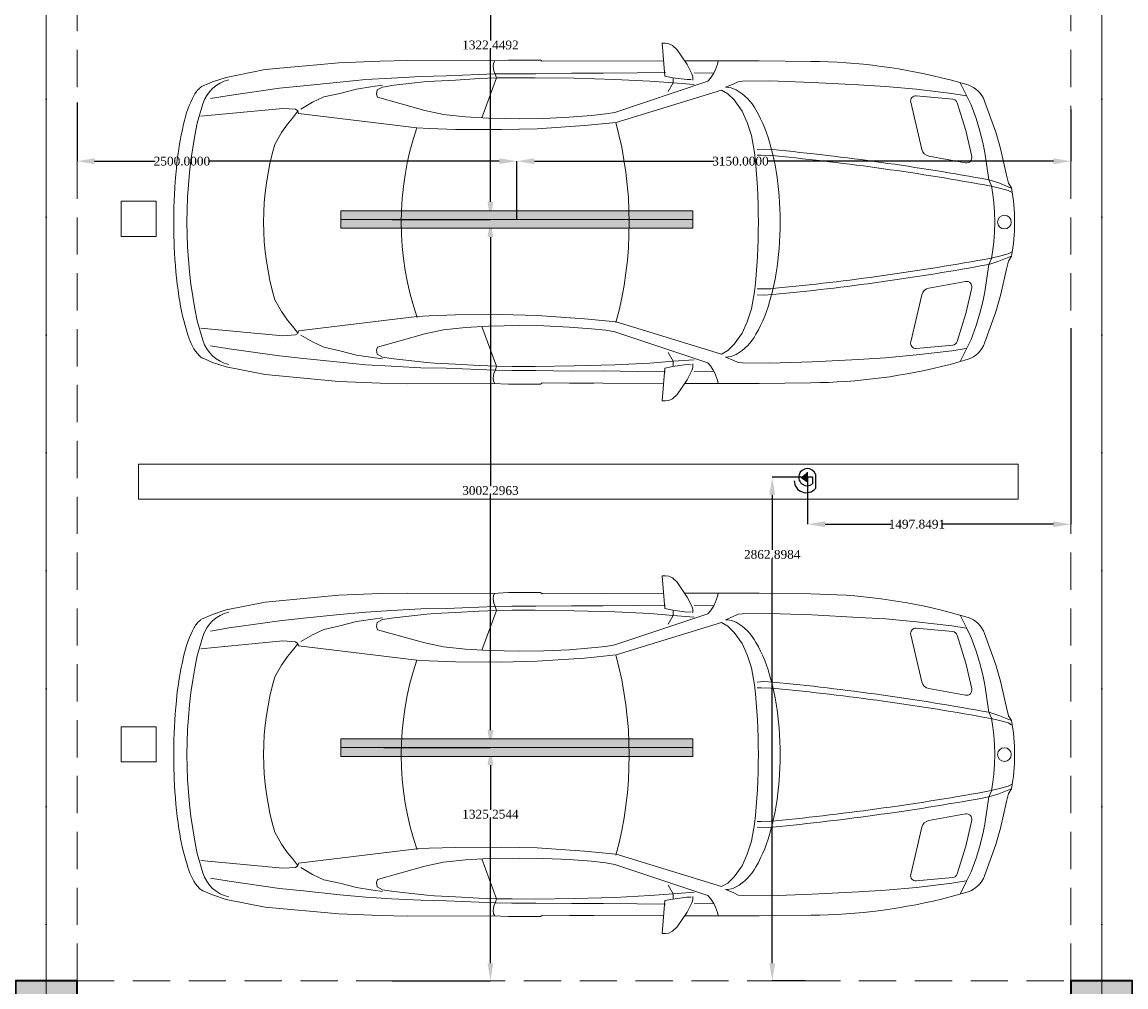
# Model space of a CAD drawing. Header units: inches. Extents: x -177438 to 34922, y -9538 to 55319.
# Tile 36 of 59: x 13631 to 19906, y -6238 to -753. Entities that reach past the tile are written whole.
import ezdxf
from ezdxf.enums import TextEntityAlignment as Align

# ---------------------------------------------------------------- set-up
doc = ezdxf.new("R2010")
doc.units = ezdxf.units.IN
doc.header["$MEASUREMENT"] = 0
doc.linetypes.add('Dot & Dashed', pattern=[670.277762, 317.5, -176.388889, 0, -176.388874])
doc.linetypes.add('Hidden', pattern=[317.5, 211.666667, -105.833333])
for name, color, linetype in [('- განათება', 7, 'Continuous'), ('Structural - Bearing', 7, 'Continuous'), ('Structural - Grid', 7, 'Continuous')]:
    doc.layers.add(name, color=color, linetype=linetype)
doc.layers.add('New_Interior - Furniture _Pen_No__1', color=7, linetype='Continuous', lineweight=13)
doc.layers.add('Structural - Bearing_Pen_No__20', color=1, linetype='Continuous', lineweight=0)
for name, color, linetype, lineweight, true_color in [('Structural - Bearing_Pen_No__102', 7, 'Continuous', 13, 0xcccccc), ('Structural - Bearing_Pen_No__161', 7, 'Continuous', 13, 0x6a6a6a), ('Structural - Bearing_Pen_No__28', 7, 'Continuous', 35, 0xa80f02), ('Structural - Bearing_Pen_No__81', 7, 'Continuous', 20, 0x6a6a6a), ('Structural - Grid_Pen_No__81', 7, 'Continuous', 20, 0x6a6a6a)]:
    doc.layers.add(name, color=color, linetype=linetype, lineweight=lineweight, true_color=true_color)
doc.styles.add('GENERATED_STYLE_3', font='txt')
doc.styles.get("Standard").update_dxf_attribs({"font": 'arial.ttf'})
doc.dimstyles.get("Standard").update_dxf_attribs({"dimtxt": 0.18, "dimasz": 0.18, "dimexe": 0.18, "dimexo": 0.0625, "dimgap": 0.09, "dimtad": 0, "dimtih": 1, "dimtoh": 1, "dimdec": 4, "dimzin": 0, "dimdsep": 46, "dimtxsty": 'Standard', "dimcen": 0.09, "dimadec": 0, "dimazin": 0, "dimtfac": 1, "dimtdec": 4, "dimtofl": 0, "dimtmove": 0, "dimatfit": 3, "dimfxl": 1, "dimtolj": 1, "dimtzin": 0, "dimarcsym": 0})

# ---------------------------------------------------------------- blocks, each defined once
blk = doc.blocks.new('Column_23', base_point=(-17008.8, 14663))
at = {"layer": 'Structural - Bearing_Pen_No__161', "linetype": 'Continuous', "lineweight": 0, "true_color": 0x6a6a6a}
blk.add_hatch(color=251, dxfattribs=at).paths.add_polyline_path([(-16833.8, 14488), (-16833.8, 14838), (-17183.8, 14838), (-17183.8, 14488)])
at = {"layer": 'Structural - Bearing_Pen_No__20', "color": 1, "linetype": 'Continuous', "lineweight": 0}
for p, q in [((-17008.8, 14743), (-17008.8, 14918)), ((-17088.8, 14663), (-17263.8, 14663)), ((-16928.8, 14663), (-16753.8, 14663)), ((-17008.8, 14583), (-17008.8, 14408))]:
    blk.add_line(p, q, dxfattribs=at)
blk.add_point((-17008.8, 14663), dxfattribs=at)
at = {"layer": 'Structural - Bearing_Pen_No__28', "color": 14, "linetype": 'Continuous', "lineweight": 35, "true_color": 0xa80f02, "flags": 128}
blk.add_lwpolyline([(-16833.8, 14488), (-16833.8, 14838), (-17183.8, 14838), (-17183.8, 14488)], close=True, dxfattribs=at)
blk = doc.blocks.new('Column_27', base_point=(-11008.8, 14663))
at = {"layer": 'Structural - Bearing_Pen_No__161', "linetype": 'Continuous', "lineweight": 0, "true_color": 0x6a6a6a}
blk.add_hatch(color=251, dxfattribs=at).paths.add_polyline_path([(-10833.8, 14488), (-10833.8, 14838), (-11183.8, 14838), (-11183.8, 14488)])
at = {"layer": 'Structural - Bearing_Pen_No__20', "color": 1, "linetype": 'Continuous', "lineweight": 0}
for p, q in [((-11008.8, 14743), (-11008.8, 14918)), ((-11088.8, 14663), (-11263.8, 14663)), ((-10928.8, 14663), (-10753.8, 14663)), ((-11008.8, 14583), (-11008.8, 14408))]:
    blk.add_line(p, q, dxfattribs=at)
blk.add_point((-11008.8, 14663), dxfattribs=at)
at = {"layer": 'Structural - Bearing_Pen_No__28', "color": 14, "linetype": 'Continuous', "lineweight": 35, "true_color": 0xa80f02, "flags": 128}
blk.add_lwpolyline([(-10833.8, 14488), (-10833.8, 14838), (-11183.8, 14838), (-11183.8, 14488)], close=True, dxfattribs=at)
blk = doc.blocks.new('Standard grid marker_2')
at = {"layer": 'Structural - Grid_Pen_No__81', "color": 251, "linetype": 'Continuous', "lineweight": 20, "true_color": 0x6a6a6a}
blk.add_line((1000, 0), (27734.9, 0), dxfattribs=at)
at = {"layer": 'Structural - Grid_Pen_No__81', "color": 251, "lineweight": 20, "true_color": 0x6a6a6a, "style": 'GENERATED_STYLE_3'}
for tag, p in [('AC_MarkerText_1_0', (-1.5, -46.7)), ('AC_MarkerText_1_1', (28933.4, -46.7))]:
    blk.add_attdef(tag, text='', height=100, rotation=270, dxfattribs=at).set_placement(p, align=Align.TOP_CENTER)
blk = doc.blocks.new('Parking Place_2')
at = {"layer": 'New_Interior - Furniture _Pen_No__1', "color": 7, "linetype": 'Continuous', "lineweight": 13, "flags": 128}
for points in [[(1393.75, 4900), (1593.75, 4900), (1593.75, 5100), (1393.75, 5100)], [(4381.25, 4900), (4581.25, 4900), (4581.25, 5100), (4381.25, 5100)], [(2887.5, 0), (3087.5, 0), (3087.5, 5000), (2887.5, 5000)], [(5875, 0), (6075, 0), (6075, 5000), (5875, 5000)]]:
    blk.add_lwpolyline(points, close=True, dxfattribs=at)
blk = doc.blocks.new('Car Symbol 27')
at = {"layer": 'New_Interior - Furniture _Pen_No__1', "color": 7, "linetype": 'Continuous', "lineweight": 13}
for p, q in [((-1983.9, 1016.7), (-2004, 1016.7)), ((-2004, 1016.7), (-1988.6, 830.1)), ((-1964.9, 1014.4), (-1983.9, 1016.7)), ((-1944.8, 1004.3), (-1964.9, 1014.4)), ((-1919.1, 979.7), (-1944.8, 1004.3)), ((-1861.1, 895.8), (-1919.1, 979.7)), ((-3842.3, 905.7), (-4261.3, 866.7)), ((-3606.5, 915.3), (-3842.3, 905.7)), ((-3450, 918.4), (-3606.5, 915.3)), ((-2966.2, 916.5), (-3450, 918.4)), ((-2876.8, 920.8), (-2966.2, 916.5)), ((-2962.8, 904.3), (-2965.1, 886.4)), ((-2965.1, 886.4), (-2960.7, 860.7)), ((-2954.6, 917.1), (-2962.8, 904.3)), ((-2695.9, 920.8), (-2876.8, 920.8)), ((-2685.9, 914), (-2695.9, 920.8)), ((-1998.6, 917.2), (-2684.7, 914.1)), ((-2392, 914.8), (-2530.4, 914.8)), ((-1452.9, 917.2), (-1876.8, 917.1)), ((-1835.5, 843.2), (-1861.1, 895.8)), ((-1700.3, 867.6), (-1689.1, 897.8)), ((-1689.1, 897.8), (-1685.5, 917.1)), ((-1158.3, 913.1), (-1452.9, 917.2)), ((-4482.6, 822.9), (-4559.4, 797.3)), ((-4261.3, 866.7), (-4482.6, 822.9)), ((-3542.9, 819.2), (-3688.1, 810.5)), ((-3376.4, 827.9), (-3542.9, 819.2)), ((-3232.2, 831), (-3376.4, 827.9)), ((-3232.2, 831), (-2953.9, 842)), ((-2946.2, 819.4), (-3044.7, 815.7)), ((-2946.2, 819.4), (-3028.5, 593.2)), ((-2960.7, 860.7), (-2951.8, 839.5)), ((-2857.9, 843.8), (-2953.9, 842)), ((-2951.8, 839.5), (-2946.2, 819.4)), ((-2855.6, 820.2), (-2946.2, 819.4)), ((-2721.6, 843.6), (-2857.9, 843.8)), ((-2725.4, 821.1), (-2855.6, 820.2)), ((-2503.2, 817.7), (-2725.4, 821.1)), ((-2518.2, 846.6), (-2721.6, 843.6)), ((-2338.3, 846.3), (-2518.2, 846.6)), ((-2272.6, 811.5), (-2503.2, 817.7)), ((-2146.2, 848.2), (-2338.3, 846.3)), ((-1984.1, 850.2), (-2146.2, 848.2)), ((-1988.6, 830.1), (-1942.8, 821.1)), ((-1942.8, 821.1), (-1863.5, 809.8)), ((-1940.6, 820), (-1940.7, 790.9)), ((-1830, 826.5), (-1835.5, 843.2)), ((-1828.9, 806.4), (-1830, 826.5)), ((-1710.4, 846.4), (-1821, 848.8)), ((-1744, 800.6), (-1728.3, 817.4)), ((-1728.3, 817.4), (-1710.4, 846.4)), ((-1710.4, 846.4), (-1700.3, 867.6)), ((-4559.4, 797.3), (-4613.8, 774.1)), ((-4178.7, 761), (-4464.9, 720.2)), ((-4042.4, 775.3), (-4178.7, 761)), ((-3835.7, 796.2), (-4042.4, 775.3)), ((-3740.8, 755.9), (-3836.9, 731.4)), ((-3688.1, 810.5), (-3835.7, 796.2)), ((-3649.1, 770.2), (-3740.8, 755.9)), ((-3594.3, 778), (-3649.1, 770.2)), ((-3593.2, 767.9), (-3623.4, 751.2)), ((-3528.4, 777.9), (-3593.2, 767.9)), ((-3340.7, 798.8), (-3528.4, 777.9)), ((-3298.8, 802), (-3340.7, 798.8)), ((-3179.4, 807.8), (-3298.8, 802)), ((-3044.7, 815.7), (-3179.4, 807.8)), ((-2272.8, 623.8), (-1744, 800.6)), ((-2074.4, 801.2), (-2272.6, 811.5)), ((-1940.7, 790.9), (-2074.4, 801.2)), ((-1940.7, 790.9), (-1968.7, 741.8)), ((-1821, 782), (-1940.7, 790.9)), ((-1863.5, 809.8), (-1838.9, 810.8)), ((-1643.5, 767), (-1599.9, 784.8)), ((-1599.9, 784.8), (-1570.8, 798.1)), ((-1570.8, 798.1), (-1546.2, 800.3)), ((-1546.2, 800.3), (-1393.1, 802.3)), ((-1393.1, 802.3), (-1150.7, 794.1)), ((-1150.7, 794.1), (-888.1, 780.2)), ((-888.1, 780.2), (-734, 771.1)), ((-734, 771.1), (-558.6, 755.1)), ((-558.6, 755.1), (-356.4, 731.3)), ((-264.4, 779.9), (-366.4, 808.7)), ((-309.9, 792.7), (-273.7, 720)), ((-4464.9, 720.2), (-4571, 702.5)), ((-3927.4, 711.5), (-3991.2, 681.4)), ((-3836.9, 731.4), (-3927.4, 711.5)), ((-3623.4, 751.2), (-3627.8, 727.5)), ((-3627.8, 727.5), (-3621.3, 709.9)), ((-3621.3, 709.9), (-3352.1, 634.5)), ((-1665.9, 750.2), (-2265.1, 566.8)), ((-1631.2, 730.1), (-1665.9, 750.2)), ((-1593.7, 694.3), (-1631.2, 730.1)), ((-1548.7, 631.6), (-1593.7, 694.3)), ((-352.2, 699.1), (-558.9, 718)), ((-356.4, 731.3), (-275.9, 717.8)), ((-273.7, 720), (-247, 666.3)), ((-4647.2, 561.8), (-4614.1, 671.9)), ((-4159.9, 645.9), (-4625.9, 602)), ((-4088.4, 641.3), (-4159.9, 645.9)), ((-4077.3, 627.9), (-4105.3, 591.1)), ((-4075, 632.4), (-4088.4, 641.3)), ((-4070.6, 617.8), (-4075, 632.4)), ((-3991.2, 681.4), (-4057.1, 642.4)), ((-3352.1, 634.5), (-3247.1, 612)), ((-1519.8, 566.7), (-1548.7, 631.6)), ((-527.7, 412.9), (-590.8, 681.2)), ((-326.2, 678.2), (-276.9, 520.2)), ((-247, 666.3), (-219.2, 588.1)), ((-170.9, 688.4), (-107, 510.6)), ((-4105.3, 591.1), (-4134.4, 557.6)), ((-3398.1, 536.3), (-4070.6, 617.8)), ((-3247.1, 612), (-3122, 598.4)), ((-3122, 598.4), (-2990.8, 591.1)), ((-2990.8, 591.1), (-2812.5, 587.9)), ((-2812.5, 587.9), (-2677.3, 589.9)), ((-2677.3, 589.9), (-2533.2, 596.3)), ((-2533.2, 596.3), (-2404.7, 606.2)), ((-2265, 566.8), (-2445.7, 548.9)), ((-2404.7, 606.2), (-2324.2, 615)), ((-2324.2, 615), (-2272.8, 623.8)), ((-1496.4, 493), (-1519.8, 566.7)), ((-219.2, 588.1), (-200.3, 525.5)), ((-4168, 508.5), (-4205, 441.5)), ((-4134.4, 557.6), (-4168, 508.5)), ((-3328.4, 532.4), (-3398.1, 536.3)), ((-3178.7, 527.2), (-3328.4, 532.4)), ((-2919.6, 526), (-3178.7, 527.2)), ((-2714.5, 530.5), (-2919.6, 526)), ((-2445.7, 548.9), (-2714.5, 530.5)), ((-244, 373.6), (-276.9, 520.2)), ((-200.3, 525.5), (-181.4, 452.8)), ((-107, 510.6), (-80.3, 418)), ((-1478.7, 395.7), (-1496.4, 493)), ((-181.4, 452.8), (-170.3, 395.8)), ((-1426.2, 414.6), (-1463, 412.5)), ((-1440.4, 380.1), (-1463, 380.1)), ((-1386.8, 378.5), (-1440.4, 380.1)), ((-1374.8, 412.3), (-1426.2, 414.6)), ((-1360, 376.2), (-1386.8, 378.5)), ((-170.3, 395.8), (-146, 240.5)), ((-46.5, 267.1), (-80.3, 418)), ((-278.6, 337.5), (-487.9, 375.2)), ((-46.5, 267.1), (-35, 221.2)), ((-146, 240.5), (-131.5, 206.9)), ((-89.5, 222.8), (-146, 240.5)), ((-133.7, 204.7), (-77.9, 191.2)), ((-131.5, 206.9), (-124.9, 156.6)), ((-23.1, 195.6), (-89.5, 222.8)), ((-77.9, 191.2), (-36.6, 180)), ((-18.7, 194.4), (-35, 221.2)), ((-124.9, 156.6), (-118.3, 110.8)), ((-36.6, 180), (-18.7, 169.9)), ((-118.3, 110.8), (-115, 57.2)), ((-115, 57.2), (-112.5, 0)), ((-118.3, -110.8), (-115, -57.2)), ((-115, -57.2), (-112.5, 0)), ((-124.9, -156.6), (-118.3, -110.8)), ((-131.5, -206.9), (-124.9, -156.6)), ((-77.9, -191.2), (-36.6, -180)), ((-36.6, -180), (-18.7, -169.9)), ((-170.3, -395.8), (-146, -240.5)), ((-146, -240.5), (-131.5, -206.9)), ((-89.5, -222.8), (-146, -240.5)), ((-133.7, -204.7), (-77.9, -191.2)), ((-23.1, -195.6), (-89.5, -222.8)), ((-46.5, -267.1), (-35, -221.2)), ((-18.7, -194.4), (-35, -221.2)), ((-46.5, -267.1), (-80.3, -418)), ((-1360, -376.2), (-1386.8, -378.5)), ((-278.6, -337.5), (-487.9, -375.2)), ((-244, -373.6), (-276.9, -520.2)), ((-1478.7, -395.7), (-1496.4, -493)), ((-1440.4, -380.1), (-1463, -380.1)), ((-1426.2, -414.6), (-1463, -412.5)), ((-1386.8, -378.5), (-1440.4, -380.1)), ((-1374.8, -412.3), (-1426.2, -414.6)), ((-527.7, -412.9), (-590.8, -681.2)), ((-181.4, -452.8), (-170.3, -395.8)), ((-107, -510.6), (-80.3, -418)), ((-4168, -508.5), (-4205, -441.5)), ((-1496.4, -493), (-1519.8, -566.7)), ((-200.3, -525.5), (-181.4, -452.8)), ((-4647.2, -561.8), (-4614.1, -671.9)), ((-4134.4, -557.6), (-4168, -508.5)), ((-4105.3, -591.1), (-4134.4, -557.6)), ((-3398.1, -536.3), (-4070.6, -617.8)), ((-3328.4, -532.4), (-3398.1, -536.3)), ((-3178.7, -527.2), (-3328.4, -532.4)), ((-2919.6, -526), (-3178.7, -527.2)), ((-2714.5, -530.5), (-2919.6, -526)), ((-2445.7, -548.9), (-2714.5, -530.5)), ((-2265, -566.8), (-2445.7, -548.9)), ((-326.2, -678.2), (-276.9, -520.2)), ((-219.2, -588.1), (-200.3, -525.5)), ((-170.9, -688.4), (-107, -510.6)), ((-4159.9, -645.9), (-4625.9, -602)), ((-4077.3, -627.9), (-4105.3, -591.1)), ((-4070.6, -617.8), (-4075, -632.4)), ((-3352.1, -634.5), (-3247.1, -612)), ((-3247.1, -612), (-3122, -598.4)), ((-3122, -598.4), (-2990.8, -591.1)), ((-2946.2, -819.4), (-3028.5, -593.2)), ((-2990.8, -591.1), (-2812.5, -587.9)), ((-2812.5, -587.9), (-2677.3, -589.9)), ((-2677.3, -589.9), (-2533.2, -596.3)), ((-2533.2, -596.3), (-2404.7, -606.2)), ((-2404.7, -606.2), (-2324.2, -615)), ((-2324.2, -615), (-2272.8, -623.8)), ((-2272.8, -623.8), (-1744, -800.6)), ((-1665.9, -750.2), (-2265.1, -566.8)), ((-1519.8, -566.7), (-1548.7, -631.6)), ((-247, -666.3), (-219.2, -588.1)), ((-4088.4, -641.3), (-4159.9, -645.9)), ((-4075, -632.4), (-4088.4, -641.3)), ((-3991.2, -681.4), (-4057.1, -642.4)), ((-3927.4, -711.5), (-3991.2, -681.4)), ((-3621.3, -709.9), (-3352.1, -634.5)), ((-1548.7, -631.6), (-1593.7, -694.3)), ((-273.7, -720), (-247, -666.3)), ((-4464.9, -720.2), (-4571, -702.5)), ((-4178.7, -761), (-4464.9, -720.2)), ((-3836.9, -731.4), (-3927.4, -711.5)), ((-3740.8, -755.9), (-3836.9, -731.4)), ((-3627.8, -727.5), (-3621.3, -709.9)), ((-3623.4, -751.2), (-3627.8, -727.5)), ((-3593.2, -767.9), (-3623.4, -751.2)), ((-1940.7, -790.9), (-1968.7, -741.8)), ((-1631.2, -730.1), (-1665.9, -750.2)), ((-1593.7, -694.3), (-1631.2, -730.1)), ((-352.2, -699.1), (-558.9, -718)), ((-558.6, -755.1), (-356.4, -731.3)), ((-356.4, -731.3), (-275.9, -717.8)), ((-309.9, -792.7), (-273.7, -720)), ((-4559.4, -797.3), (-4613.8, -774.1)), ((-4482.6, -822.9), (-4559.4, -797.3)), ((-4042.4, -775.3), (-4178.7, -761)), ((-3835.7, -796.2), (-4042.4, -775.3)), ((-3688.1, -810.5), (-3835.7, -796.2)), ((-3649.1, -770.2), (-3740.8, -755.9)), ((-3542.9, -819.2), (-3688.1, -810.5)), ((-3594.3, -778), (-3649.1, -770.2)), ((-3528.4, -777.9), (-3593.2, -767.9)), ((-3340.7, -798.8), (-3528.4, -777.9)), ((-3298.8, -802), (-3340.7, -798.8)), ((-3179.4, -807.8), (-3298.8, -802)), ((-3044.7, -815.7), (-3179.4, -807.8)), ((-2946.2, -819.4), (-3044.7, -815.7)), ((-2272.6, -811.5), (-2503.2, -817.7)), ((-2074.4, -801.2), (-2272.6, -811.5)), ((-1940.7, -790.9), (-2074.4, -801.2)), ((-1942.8, -821.1), (-1863.5, -809.8)), ((-1821, -782), (-1940.7, -790.9)), ((-1940.6, -820), (-1940.7, -790.9)), ((-1863.5, -809.8), (-1838.9, -810.8)), ((-1828.9, -806.4), (-1830, -826.5)), ((-1744, -800.6), (-1728.3, -817.4)), ((-1643.5, -767), (-1599.9, -784.8)), ((-1599.9, -784.8), (-1570.8, -798.1)), ((-1570.8, -798.1), (-1546.2, -800.3)), ((-1546.2, -800.3), (-1393.1, -802.3)), ((-1393.1, -802.3), (-1150.7, -794.1)), ((-1150.7, -794.1), (-888.1, -780.2)), ((-888.1, -780.2), (-734, -771.1)), ((-734, -771.1), (-558.6, -755.1)), ((-264.4, -779.9), (-366.4, -808.7)), ((-4261.3, -866.7), (-4482.6, -822.9)), ((-3842.3, -905.7), (-4261.3, -866.7)), ((-3376.4, -827.9), (-3542.9, -819.2)), ((-3232.2, -831), (-3376.4, -827.9)), ((-3232.2, -831), (-2953.9, -842)), ((-2965.1, -886.4), (-2960.7, -860.7)), ((-2960.7, -860.7), (-2953.9, -841)), ((-2953.9, -841), (-2946.2, -819.4)), ((-2857.9, -843.8), (-2953.9, -842)), ((-2855.6, -820.2), (-2946.2, -819.4)), ((-2721.6, -843.6), (-2857.9, -843.8)), ((-2725.4, -821.1), (-2855.6, -820.2)), ((-2503.2, -817.7), (-2725.4, -821.1)), ((-2518.2, -846.6), (-2721.6, -843.6)), ((-2338.3, -846.3), (-2518.2, -846.6)), ((-2146.2, -848.2), (-2338.3, -846.3)), ((-1984.1, -850.2), (-2146.2, -848.2)), ((-2004, -1016.7), (-1988.6, -830.1)), ((-1988.6, -830.1), (-1942.8, -821.1)), ((-1835.5, -843.2), (-1861.1, -895.8)), ((-1830, -826.5), (-1835.5, -843.2)), ((-1710.4, -846.4), (-1821, -848.8)), ((-1728.3, -817.4), (-1710.4, -846.4)), ((-1710.4, -846.4), (-1700.3, -867.6)), ((-1700.3, -867.6), (-1689.1, -897.8)), ((-3606.5, -915.3), (-3842.3, -905.7)), ((-3450, -918.4), (-3606.5, -915.3)), ((-2966.2, -916.5), (-3450, -918.4)), ((-2876.8, -920.8), (-2966.2, -916.5)), ((-2962.8, -904.3), (-2965.1, -886.4)), ((-2954.6, -917.1), (-2962.8, -904.3)), ((-2695.9, -920.8), (-2876.8, -920.8)), ((-2685.9, -914), (-2695.9, -920.8)), ((-1998.6, -917.2), (-2684.7, -914.1)), ((-1861.1, -895.8), (-1919.1, -979.7)), ((-1452.9, -917.2), (-1876.8, -917.1)), ((-1689.1, -897.8), (-1685.5, -917.1)), ((-1158.3, -913.1), (-1452.9, -917.2)), ((-1919.1, -979.7), (-1944.8, -1004.3)), ((-1983.9, -1016.7), (-2004, -1016.7)), ((-1964.9, -1014.4), (-1983.9, -1016.7)), ((-1944.8, -1004.3), (-1964.9, -1014.4))]:
    blk.add_line(p, q, dxfattribs=at)
blk.add_circle((-57.9, 0), 39.1, dxfattribs=at)
for centre, radius, start, end in [((-1180, -2307.9), 3221, 75.36916, 89.61475), ((-4414.7, 561.8), 296, 137.75303, 164.57297), ((-4582.5, 705.3), 75.7, 116.25641, 132.7691), ((-4592, 723), 55.5, 112.99171, 115.54645), ((-4422.6, 614.3), 200, 102.99813, 163.26146), ((-1643.5, 634.9), 132, 62.67134, 90), ((-312.1, 637.7), 150, 19.75545, 71.47088), ((-1726.3, 499.8), 290.3, 28.34945, 60.37994), ((-561.6, 688.1), 30, 84.78088, 193.23643), ((-354.9, 669.2), 30, 17.33175, 84.78183), ((-3475.6, 243.3), 1287.3, 162.02808, 171.98842), ((-2192.2, 222.3), 832.4, 14.17197, 29.93663), ((-4369.4, 3.8), 2178.3, 344.82831, 15.10448), ((-1944.4, 0), 2760.6, 168.25766, 191.74236), ((-1824.2, 0), 1662.8, 160.97668, 198.81628), ((-2728.8, 0), 1540.8, 163.34768, 196.65231), ((-2142.2, 34.3), 2636.9, 171.5296, 177.69036), ((-5076.2, 0), 3619.2, 353.72275, 6.27725), ((-2877.3, 33.6), 1542.9, 4.31369, 14.73835), ((-2771.5, -14053.9), 14533.5, 79.59238, 84.48533), ((-479.1, 424.4), 50, 193.23683, 259.79265), ((-2753.7, -14059.8), 14503.1, 79.59238, 84.48533), ((-273.3, 367), 30, 259.79184, 12.65608), ((-1021.6, 0), 1021.6, 349.02719, 10.97288), ((-1532.9, 0), 3247.1, 177.51962, 180.00085), ((-3210.7, 0), 1877.9, 355.42992, 4.56993), ((-1505.4, 0), 3274.6, 179.99999, 180.16706), ((-1731, -5.1), 3049, 180.08431, 185.67459), ((-2877.3, -33.6), 1542.9, 345.26146, 355.68616), ((-2771.5, 14053.9), 14533.5, 275.51468, 280.40763), ((-2753.7, 14059.8), 14503.1, 275.51468, 280.40763), ((-2887.2, -128.9), 1886.2, 185.40305, 193.11311), ((-479.1, -424.4), 50, 100.20739, 166.76344), ((-273.3, -367), 30, 347.34436, 100.20808), ((-2192.2, -222.3), 832.4, 330.06304, 345.82785), ((-4110.2, -426.5), 627.7, 191.99187, 208.13274), ((-4422.6, -614.3), 200, 196.73854, 257.00187), ((-1726.3, -499.8), 290.3, 299.61936, 331.65022), ((-561.6, -688.1), 30, 166.76402, 275.21908), ((-354.9, -669.2), 30, 275.21817, 342.66825), ((-312.1, -637.7), 150, 288.52909, 340.24455), ((-4489.4, -620.3), 202.1, 210.34692, 218.91286), ((-4557.5, -675.7), 114.3, 218.74756, 231.27811), ((-1643.5, -634.9), 132, 269.99959, 297.32769), ((-4587, -712.5), 67.2, 231.27361, 246.53558), ((-1180, 2307.9), 3221, 270.38525, 284.63084)]:
    blk.add_arc(centre, radius, start, end, dxfattribs=at)
blk = doc.blocks.new('Beam_3', base_point=(-11008.8, 14663))
at = {"layer": 'Structural - Bearing_Pen_No__102', "color": 254, "linetype": 'Hidden', "lineweight": 13, "true_color": 0xcccccc}
blk.add_line((-11183.8, 14838), (-11183.8, 20488), dxfattribs=at)
at = {"layer": 'Structural - Bearing_Pen_No__81', "color": 251, "linetype": 'Dot & Dashed', "lineweight": 20, "true_color": 0x6a6a6a}
blk.add_line((-11008.8, 14663), (-11008.8, 39096.2), dxfattribs=at)
blk = doc.blocks.new('Beam_4', base_point=(-17008.8, 14663))
at = {"layer": 'Structural - Bearing_Pen_No__102', "color": 254, "linetype": 'Hidden', "lineweight": 13, "true_color": 0xcccccc}
blk.add_line((-16833.8, 14838), (-16833.8, 20488), dxfattribs=at)
at = {"layer": 'Structural - Bearing_Pen_No__81', "color": 251, "linetype": 'Dot & Dashed', "lineweight": 20, "true_color": 0x6a6a6a}
blk.add_line((-17008.8, 14663), (-17008.8, 39096.2), dxfattribs=at)
blk = doc.blocks.new('Beam_10', base_point=(-47008.8, 14663))
at = {"layer": 'Structural - Bearing_Pen_No__102', "color": 254, "linetype": 'Hidden', "lineweight": 13, "true_color": 0xcccccc}
blk.add_line((-16833.8, 14838), (-11183.8, 14838), dxfattribs=at)
blk = doc.blocks.new('მოძრაობის დეტექტორი')
at = {"layer": '- განათება'}
h = blk.add_hatch(color=6, dxfattribs=at)
h.dxf.hatch_style = 1
h.paths.add_polyline_path([(-100, -1), (1, -123), (100, 1)])
at = {"layer": '- განათება', "color": 6}
for p, q in [((-100, -1), (100, 1)), ((-58, 165), (233, 165)), ((0, 106), (143, 106)), ((1, -123), (100, 1))]:
    blk.add_line(p, q, dxfattribs=at)
blk.add_lwpolyline([(0, 0), (0, 106)], dxfattribs=at)
for centre, radius, start, end in [((3, 0), 176, 110.3272, 37.1447), ((77, -23), 245, 270.0765, 50.2358)]:
    blk.add_arc(centre, radius, start, end, dxfattribs=at)
blk = doc.blocks.new('მოძრაობის დედექტორი')
at = {"layer": '- განათება', "color": 6}
blk.add_blockref('მოძრაობის დეტექტორი', (0, 0), dxfattribs=at)
blk = doc.blocks.new('*D997')
at = {"layer": '- განათება', "color": 0, "lineweight": -2, "transparency": 16777216}
for p, q in [((15688.4, -552.7), (16293.8, -552.7)), ((16293.7, -652.7), (16293.7, -858)), ((16293.7, -1775.2), (16293.7, -909.3)), ((15734.4, -1875.2), (16293.8, -1875.2))]:
    blk.add_line(p, q, dxfattribs=at)
at = {"layer": '- განათება', "color": 0, "transparency": 16777216}
for points in [[(16277, -652.7), (16310.3, -652.7), (16293.7, -552.7)], [(16277, -1775.2), (16310.3, -1775.2), (16293.7, -1875.2)]]:
    blk.add_solid(points, dxfattribs=at)
at = {"layer": 'Defpoints', "color": 0, "transparency": 16777216}
for p in [(15688.4, -552.7), (16293.7, -552.7), (15734.4, -1875.2)]:
    blk.add_point(p, dxfattribs=at)
at = {"layer": '- განათება', "color": 0, "transparency": 16777216, "insert": (16293.7, -883.7), "char_height": 50, "attachment_point": 5}
blk.add_mtext('\\A1;{\\fSylfaen|b0|i0|c0|p18;1322.4492}', dxfattribs=at)
blk = doc.blocks.new('*D998')
at = {"layer": '- განათება', "color": 0, "lineweight": -2, "transparency": 16777216}
for p, q in [((13943.7, -1209.4), (13943.7, -1544.2)), ((14043.7, -1544), (14387.6, -1544)), ((16343.7, -1544), (14692.1, -1544)), ((16443.7, -1875.1), (16443.7, -1543.8))]:
    blk.add_line(p, q, dxfattribs=at)
at = {"layer": '- განათება', "color": 0, "transparency": 16777216}
for points in [[(14043.7, -1527.3), (14043.7, -1560.7), (13943.7, -1544)], [(16343.7, -1527.3), (16343.7, -1560.7), (16443.7, -1544)]]:
    blk.add_solid(points, dxfattribs=at)
at = {"layer": 'Defpoints', "color": 0, "transparency": 16777216}
for p in [(13943.7, -1209.3), (13943.7, -1544), (16443.7, -1875.2)]:
    blk.add_point(p, dxfattribs=at)
at = {"layer": '- განათება', "color": 0, "transparency": 16777216, "insert": (14539.9, -1544), "char_height": 50, "attachment_point": 5}
blk.add_mtext('\\A1;{\\fSylfaen|b0|i0|c0|p18;2500.0000}', dxfattribs=at)
blk = doc.blocks.new('*D999')
at = {"layer": '- განათება', "color": 0, "lineweight": -2, "transparency": 16777216}
for p, q in [((19593.7, -1249.9), (19593.7, -1544.2)), ((16443.7, -1875.1), (16443.7, -1543.8)), ((16543.7, -1544), (17563.4, -1544)), ((19493.7, -1544), (17866.6, -1544))]:
    blk.add_line(p, q, dxfattribs=at)
at = {"layer": '- განათება', "color": 0, "transparency": 16777216}
for points in [[(16543.7, -1527.3), (16543.7, -1560.7), (16443.7, -1544)], [(19493.7, -1527.3), (19493.7, -1560.7), (19593.7, -1544)]]:
    blk.add_solid(points, dxfattribs=at)
at = {"layer": 'Defpoints', "color": 0, "transparency": 16777216}
for p in [(19593.7, -1249.8), (16443.7, -1544), (16443.7, -1875.2)]:
    blk.add_point(p, dxfattribs=at)
at = {"layer": '- განათება', "color": 0, "transparency": 16777216, "insert": (17715, -1544), "char_height": 50, "attachment_point": 5}
blk.add_mtext('\\A1;{\\fSylfaen|b0|i0|c0|p18;3150.0000}', dxfattribs=at)
blk = doc.blocks.new('*D1000')
at = {"layer": '- განათება', "color": 0, "lineweight": -2, "transparency": 16777216}
for p, q in [((16110.1, -1875.2), (16293.8, -1875.2)), ((16293.7, -1975.2), (16293.7, -3390.3)), ((16293.7, -4777.5), (16293.7, -3441.7)), ((16035.6, -4877.5), (16293.8, -4877.5))]:
    blk.add_line(p, q, dxfattribs=at)
at = {"layer": '- განათება', "color": 0, "transparency": 16777216}
for points in [[(16277, -1975.2), (16310.3, -1975.2), (16293.7, -1875.2)], [(16277, -4777.5), (16310.3, -4777.5), (16293.7, -4877.5)]]:
    blk.add_solid(points, dxfattribs=at)
at = {"layer": 'Defpoints', "color": 0, "transparency": 16777216}
for p in [(16110, -1875.2), (16293.7, -1875.2), (16035.5, -4877.5)]:
    blk.add_point(p, dxfattribs=at)
at = {"layer": '- განათება', "color": 0, "transparency": 16777216, "insert": (16293.7, -3416), "char_height": 50, "attachment_point": 5}
blk.add_mtext('\\A1;{\\fSylfaen|b0|i0|c0|p18;3002.2963}', dxfattribs=at)
blk = doc.blocks.new('*D1001')
at = {"layer": '- განათება', "color": 0, "lineweight": -2, "transparency": 16777216}
for p, q in [((15688.4, -4877.5), (16293.8, -4877.5)), ((16293.7, -4977.5), (16293.7, -5230.5)), ((16293.7, -6102.7), (16293.7, -5281.7)), ((15734.4, -6202.7), (16293.8, -6202.7))]:
    blk.add_line(p, q, dxfattribs=at)
at = {"layer": '- განათება', "color": 0, "transparency": 16777216}
for points in [[(16277, -4977.5), (16310.3, -4977.5), (16293.7, -4877.5)], [(16277, -6102.7), (16310.3, -6102.7), (16293.7, -6202.7)]]:
    blk.add_solid(points, dxfattribs=at)
at = {"layer": 'Defpoints', "color": 0, "transparency": 16777216}
for p in [(15688.4, -4877.5), (16293.7, -4877.5), (15734.4, -6202.7)]:
    blk.add_point(p, dxfattribs=at)
at = {"layer": '- განათება', "color": 0, "transparency": 16777216, "insert": (16293.7, -5256.1), "char_height": 50, "attachment_point": 5}
blk.add_mtext('\\A1;{\\fSylfaen|b0|i0|c0|p18;1325.2544}', dxfattribs=at)
blk = doc.blocks.new('*D1012')
at = {"layer": '- განათება', "color": 0, "lineweight": -2, "transparency": 16777216}
for p, q in [((19593.7, -2493.9), (19593.7, -3607.9)), ((18095.9, -3339.9), (18095.9, -3607.9)), ((18195.9, -3607.7), (18571, -3607.7)), ((19493.7, -3607.7), (18864.8, -3607.7))]:
    blk.add_line(p, q, dxfattribs=at)
at = {"layer": '- განათება', "color": 0, "transparency": 16777216}
for points in [[(18195.9, -3591.1), (18195.9, -3624.4), (18095.9, -3607.7)], [(19493.7, -3591.1), (19493.7, -3624.4), (19593.7, -3607.7)]]:
    blk.add_solid(points, dxfattribs=at)
at = {"layer": 'Defpoints', "color": 0, "transparency": 16777216}
for p in [(19593.7, -2493.8), (18095.9, -3339.8), (18095.9, -3607.7)]:
    blk.add_point(p, dxfattribs=at)
at = {"layer": '- განათება', "color": 0, "transparency": 16777216, "insert": (18717.9, -3607.7), "char_height": 50, "attachment_point": 5}
blk.add_mtext('\\A1;{\\fSylfaen|b0|i0|c0|p18;1497.8491}', dxfattribs=at)
blk = doc.blocks.new('*D1013')
at = {"layer": '- განათება', "color": 0, "lineweight": -2, "transparency": 16777216}
for p, q in [((18096.6, -3339.8), (17895.4, -3339.8)), ((17895.6, -3439.8), (17895.6, -3754)), ((17895.6, -6102.7), (17895.6, -3805.4)), ((18082, -6202.7), (17895.4, -6202.7))]:
    blk.add_line(p, q, dxfattribs=at)
at = {"layer": '- განათება', "color": 0, "transparency": 16777216}
for points in [[(17878.9, -3439.8), (17912.3, -3439.8), (17895.6, -3339.8)], [(17878.9, -6102.7), (17912.3, -6102.7), (17895.6, -6202.7)]]:
    blk.add_solid(points, dxfattribs=at)
at = {"layer": 'Defpoints', "color": 0, "transparency": 16777216}
for p in [(17895.6, -3339.8), (18096.6, -3339.8), (18082.1, -6202.7)]:
    blk.add_point(p, dxfattribs=at)
at = {"layer": '- განათება', "color": 0, "transparency": 16777216, "insert": (17895.6, -3779.7), "char_height": 50, "attachment_point": 5}
blk.add_mtext('\\A1;{\\fSylfaen|b0|i0|c0|p18;2862.8984}', dxfattribs=at)

msp = doc.modelspace()

# ---------------------------------------------------------------- hatches: boundary and pattern name
at = {"layer": '- განათება', "linetype": 'Continuous', "lineweight": 0, "true_color": 0xbfbf00}
for points in [[(15443.71602, -1925.16527), (15443.71602, -1825.16527), (17443.71602, -1825.16527), (17443.71602, -1925.16527)], [(15443.71602, -4927.46162), (15443.71602, -4827.46162), (17443.71602, -4827.46162), (17443.71602, -4927.46162)]]:
    msp.add_hatch(color=52, dxfattribs=at).paths.add_polyline_path(points)

# ---------------------------------------------------------------- linework, layer by layer
at = {"layer": '- განათება', "color": 7, "linetype": 'Continuous', "lineweight": 13}
for p, q in [((15443.71602, -1875.16527), (17443.71602, -1875.16527)), ((15443.71602, -4877.46162), (17443.71602, -4877.46162))]:
    msp.add_line(p, q, dxfattribs=at)
at = {"layer": '- განათება', "color": 8, "linetype": 'Continuous', "lineweight": 15, "flags": 128}
for points in [[(15443.71602, -1925.16527), (15443.71602, -1825.16527), (17443.71602, -1825.16527), (17443.71602, -1925.16527)], [(15443.71602, -4927.46162), (15443.71602, -4827.46162), (17443.71602, -4827.46162), (17443.71602, -4927.46162)]]:
    msp.add_lwpolyline(points, close=True, dxfattribs=at)

# ---------------------------------------------------------------- block references
at = {"layer": '- განათება', "color": 6, "xscale": 0.2773570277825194, "yscale": 0.2773570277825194, "zscale": 0.2773570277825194, "rotation": 270}
msp.add_blockref('მოძრაობის დედექტორი', (18095.08685, -3339.08089), dxfattribs=at)
at = {"layer": 'New_Interior - Furniture _Pen_No__1', "color": 7, "linetype": 'Continuous', "lineweight": 13, "zscale": 1000, "rotation": 90}
msp.add_blockref('Parking Place_2', (19293.71602, -6352.71606), dxfattribs=at)
at = {"layer": 'New_Interior - Furniture _Pen_No__1', "color": 7, "linetype": 'Continuous', "lineweight": 13, "xscale": -1, "zscale": 1000, "rotation": 180}
for p in [(19273.59318, -1890.24802), (19273.59318, -4917.10534)]:
    msp.add_blockref('Car Symbol 27', p, dxfattribs=at)
at = {"layer": 'Structural - Bearing', "color": 254, "lineweight": 13, "true_color": 0xcccccc}
for name, p in [('Beam_4', (13768.71602, -6377.71606)), ('Beam_3', (19768.71602, -6377.71606)), ('Beam_10', (-16231.28398, -6377.71606))]:
    msp.add_blockref(name, p, dxfattribs=at)
at = {"layer": 'Structural - Bearing', "color": 14, "lineweight": 35, "true_color": 0xa80f02}
for name, p in [('Column_23', (13768.71602, -6377.71606)), ('Column_27', (19768.71602, -6377.71606))]:
    msp.add_blockref(name, p, dxfattribs=at)
at = {"layer": 'Structural - Grid', "color": 8, "linetype": 'Continuous', "lineweight": 15, "zscale": 1000, "rotation": 90}
for p in [(13768.71602, -9337.64184), (19768.71602, -9337.64184)]:
    msp.add_blockref('Standard grid marker_2', p, dxfattribs=at)

# ---------------------------------------------------------------- dimensions: what is measured, and where the dimension line sits
at = {"layer": '- განათება', "color": 1}
for base, p1, p2, angle, picture, middle in [((16293.65629, -552.71606), (15734.35741, -1875.16527), (15688.35741, -552.71606), 90, '*D997', (16293.65629, -883.66688)), ((13943.71602, -1544), (16443.71602, -1875.16527), (13943.71602, -1209.29635), 180, '*D998', (14539.85741, -1544)), ((16443.71602, -1544), (19593.71602, -1249.79635), (16443.71602, -1875.16527), 180, '*D999', (17715, -1544)), ((16293.6562939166, -1875.1652706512), (16035.5, -4877.461617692), (16110, -1875.1652706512), 90, '*D1000', (16293.6562939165, -3415.9641546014)), ((18095.86691, -3607.7173), (19593.71602, -2493.84652), (18095.86691, -3339.83208), 180, '*D1012', (18717.88526, -3607.7173)), ((17895.59009, -3339.81765), (18082.05866, -6202.71606), (18096.63253, -3339.81765), 90, '*D1013', (17895.59009, -3779.66417)), ((16293.65629, -4877.46162), (15734.35741, -6202.71606), (15688.35741, -4877.46162), 90, '*D1001', (16293.65629, -5256.11609))]:
    dim = msp.add_linear_dim(base=base, p1=p1, p2=p2, angle=angle, text='{\\fSylfaen|b0|i0|c0|p18;<>}', dimstyle='Standard', override={"dimtxt": 50, "dimasz": 100}, dxfattribs=at)
    dim.commit()
    dim.dimension.update_dxf_attribs({"geometry": picture, "text_midpoint": middle, "dimtype": 160})

doc.saveas('drawing.dxf')
